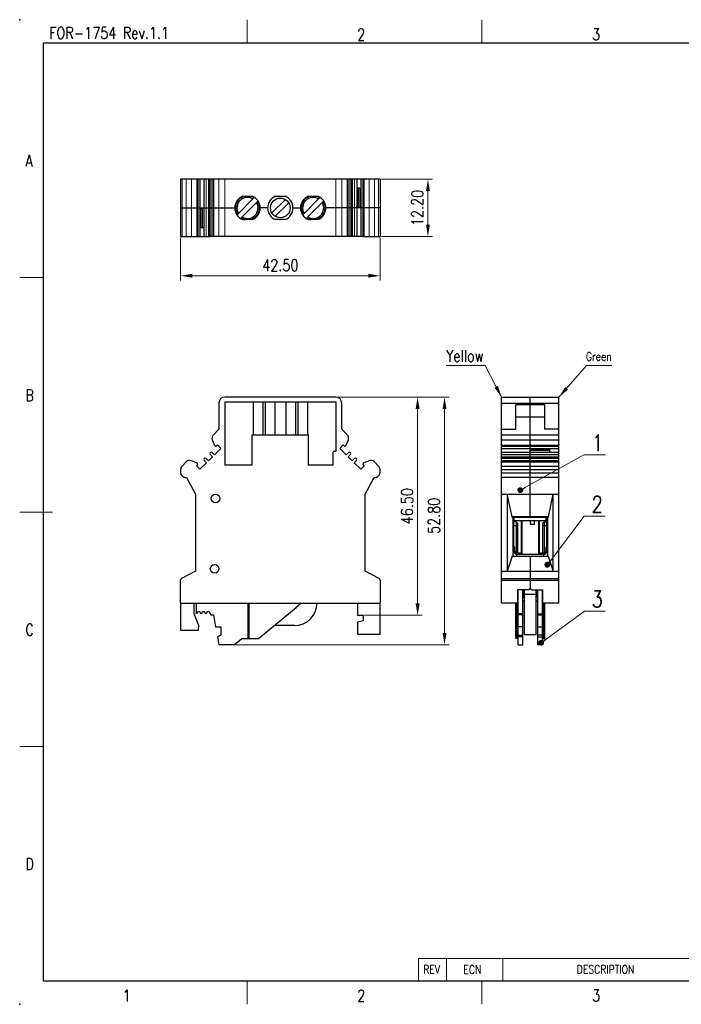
# Model space of a CAD drawing. Header units: inches. Extents: x 3728 to 5725, y -2497 to -825.
# Tile 1 of 10: x 5428 to 5569, y -2497 to -2287. Entities that reach past the tile are written whole.
import ezdxf
from ezdxf.enums import TextEntityAlignment as Align

# ---------------------------------------------------------------- set-up
doc = ezdxf.new("R2010")
doc.units = ezdxf.units.IN
doc.header["$MEASUREMENT"] = 0
doc.layers.get('0').update_dxf_attribs({"lineweight": 30})
doc.layers.get('Defpoints').update_dxf_attribs({"lineweight": 13})
doc.layers.add('41', color=3, linetype='Continuous')
doc.layers.add('DIM', color=3, linetype='Continuous')
for name, color, linetype, lineweight in [('MARK', 4, 'Continuous', 13), ('TEXT', 6, 'Continuous', 13), ('尺寸线', 3, 'Continuous', 13), ('轮廓线', 7, 'Continuous', 30)]:
    doc.layers.add(name, color=color, linetype=linetype, lineweight=lineweight)
doc.styles.add('Romans-高1.8', font='romans.shx', dxfattribs={"width": 0.8, "height": 1.8})
doc.styles.add('romans-高2.5', font='romans.shx', dxfattribs={"width": 0.8, "height": 2.5})
doc.styles.add('romans-高3.5', font='romans.shx', dxfattribs={"width": 0.8, "height": 3.5})
doc.styles.add('SIMPLEX-V1.1', font='romans.shx')
doc.styles.add('宋体-高2.5', font='txt', dxfattribs={"width": 0.8, "height": 2.5})
doc.dimstyles.new('A4_1-Rev.1.1', dxfattribs={"dimtxt": 2.5, "dimasz": 2.5, "dimexe": 1, "dimexo": 0.3, "dimgap": 1, "dimtad": 1, "dimzin": 1, "dimdsep": 46, "dimtxsty": 'romans-高2.5', "dimcen": 1, "dimclrd": 256, "dimclre": 256, "dimclrt": 256, "dimadec": 1, "dimazin": 0, "dimtfac": 1, "dimtmove": 0, "dimatfit": 3, "dimfxl": 1, "dimtolj": 1, "dimtzin": 0, "dimlwd": -1, "dimlwe": -1, "dimarcsym": 0})
doc.dimstyles.new('ISO-25-ASM-Rev.1.1', dxfattribs={"dimtxt": 3, "dimasz": 2.5, "dimexe": 1, "dimexo": 1, "dimgap": 1, "dimtad": 1, "dimzin": 1, "dimdsep": 46, "dimtxsty": 'SIMPLEX-V1.1', "dimcen": 1, "dimclrd": 256, "dimclre": 256, "dimclrt": 256, "dimadec": 1, "dimazin": 0, "dimtfac": 1, "dimtmove": 0, "dimatfit": 3, "dimfxl": 1, "dimtolj": 1, "dimtzin": 0, "dimlwd": -1, "dimlwe": -1, "dimarcsym": 0})

# ---------------------------------------------------------------- blocks, each defined once
blk = doc.blocks.new('FOR-1754 Rev.1.1-A4客户图')
at = {"layer": 'TEXT'}
for p, q in [((-243.5, 200), (-243.5, 205)), ((-193.5, 200), (-193.5, 205)), ((-287, 150), (-292, 150)), ((-287, 50), (-292, 50)), ((-243.5, 0), (-243.5, -5)), ((-193.5, 0), (-193.5, -5))]:
    blk.add_line(p, q, dxfattribs=at)
at = {"layer": '尺寸线'}
for p, q in [((-285, 100), (-292, 100)), ((-207, 4.8), (-120, 4.8)), ((-207, 4.8), (-207, 0)), ((-201, 4.8), (-201, 0)), ((-189, 4.8), (-189, 0))]:
    blk.add_line(p, q, dxfattribs=at)
at = {"layer": '轮廓线'}
for p, q in [((-287, 200), (-287, 0)), ((-287, 0), (-74.67, 0))]:
    blk.add_line(p, q, dxfattribs=at)
blk.add_lwpolyline([(-74.67, 0), (0, 0), (0, 200), (-287, 200)], dxfattribs=at)
for p in [(-292, 205), (-292, -5)]:
    blk.add_point(p, dxfattribs=at)
at = {"layer": 'TEXT', "width": 0.8}
for s, height, style, p in [('FOR-1754 Rev.1.1', 2.5, 'romans-高2.5', (-285.71, 200.93)), ('2', 2.5, 'romans-高2.5', (-220.07, 200.59)), ('3', 2.5, 'romans-高2.5', (-169.99, 200.63)), ('A', 2.5, 'romans-高2.5', (-290.78, 173.66)), ('B', 2.5, 'romans-高2.5', (-290.78, 123.66)), ('C', 2.5, 'romans-高2.5', (-290.78, 73.66)), ('D', 2.5, 'romans-高2.5', (-290.78, 23.66)), ('REV', 1.8, 'Romans-高1.8', (-205.97, 1.55)), ('ECN', 1.8, 'Romans-高1.8', (-197.43, 1.52)), ('DESCRIPTION', 1.8, 'Romans-高1.8', (-173.25, 1.55)), ('1', 2.5, 'romans-高2.5', (-270.07, -4.41)), ('2', 2.5, 'romans-高2.5', (-220.07, -4.41)), ('3', 2.5, 'romans-高2.5', (-169.99, -4.37))]:
    blk.add_text(s, height=height, dxfattribs=dict(at, style=style)).set_placement(p)
at = {"layer": '尺寸线', "width": 0.8}
for tag, height, style, p in [('/', 2.5, 'romans-高2.5', (-94.89, 30.44)), ('/', 2.5, 'romans-高2.5', (-96.71, 25.38)), ('/', 2.5, 'romans-高2.5', (-102.11, 20.6)), ('15EDGKNM-3.81-XXP-1Y-1000A(H)', 3.5, 'romans-高3.5', (-40.89, 11.73)), ('CENGMZ_2018.10.18', 2.5, 'romans-高2.5', (-97.54, 6.17)), ('15EDGKNM-3.5-C04', 2.5, 'romans-高2.5', (-47.36, 6.2)), ('T0-1', 2.5, 'romans-高2.5', (-5.69, 6.17)), ('CUSTOMER_DRAWING', 2.5, 'romans-高2.5', (-56.48, 1.21)), ('2:1', 2.5, 'romans-高2.5', (-23.28, 1.2)), ('1/1', 2.5, 'romans-高2.5', (-5.77, 1.37))]:
    blk.add_attdef(tag, text='', height=height, dxfattribs=dict(at, style=style)).set_placement(p, align=Align.CENTER)
at = {"layer": '尺寸线', "style": '宋体-高2.5', "width": 0.8}
blk.add_attdef('/', text='', height=2.5, dxfattribs=at).set_placement((-55.64, 31.97), align=Align.MIDDLE_LEFT)
blk = doc.blocks.new('*D8')
at = {"layer": 'Defpoints', "color": 0, "transparency": 16777216}
for p in [(5462.68, -2333.07), (5505.18, -2333.07), (5505.18, -2341.44)]:
    blk.add_point(p, dxfattribs=at)
at = {"layer": '尺寸线', "transparency": 16777216}
for p, q in [((5462.68, -2333.37), (5462.68, -2342.44)), ((5505.18, -2333.37), (5505.18, -2342.44)), ((5465.18, -2341.44), (5502.68, -2341.44))]:
    blk.add_line(p, q, dxfattribs=at)
for points in [[(5465.18, -2341.02), (5465.18, -2341.85), (5462.68, -2341.44)], [(5502.68, -2341.02), (5502.68, -2341.85), (5505.18, -2341.44)]]:
    blk.add_solid(points, dxfattribs=at)
at = {"layer": '尺寸线', "transparency": 16777216, "insert": (5483.93, -2339.19), "char_height": 2.5, "attachment_point": 5, "style": 'romans-高2.5'}
blk.add_mtext('\\A1;42.50', dxfattribs=at)
blk = doc.blocks.new('*D9')
at = {"layer": 'Defpoints', "color": 0, "transparency": 16777216}
for p in [(5505.18, -2320.87), (5515.39, -2320.87), (5505.18, -2333.07)]:
    blk.add_point(p, dxfattribs=at)
at = {"layer": '尺寸线', "transparency": 16777216}
for p, q in [((5505.48, -2320.87), (5516.39, -2320.87)), ((5515.39, -2330.57), (5515.39, -2323.37)), ((5505.48, -2333.07), (5516.39, -2333.07))]:
    blk.add_line(p, q, dxfattribs=at)
for points in [[(5514.98, -2323.37), (5515.81, -2323.37), (5515.39, -2320.87)], [(5514.98, -2330.57), (5515.81, -2330.57), (5515.39, -2333.07)]]:
    blk.add_solid(points, dxfattribs=at)
at = {"layer": '尺寸线', "transparency": 16777216, "insert": (5513.14, -2326.97), "char_height": 2.5, "attachment_point": 5, "rotation": 90, "style": 'romans-高2.5'}
blk.add_mtext('\\A1;12.20', dxfattribs=at)
blk = doc.blocks.new('*D10')
at = {"layer": 'Defpoints', "color": 0, "transparency": 16777216}
for p in [(5495.78, -2367.34), (5518.93, -2367.34), (5474.11, -2420.14)]:
    blk.add_point(p, dxfattribs=at)
at = {"layer": '尺寸线', "transparency": 16777216}
for p, q in [((5496.08, -2367.34), (5519.93, -2367.34)), ((5518.93, -2417.64), (5518.93, -2369.84)), ((5474.41, -2420.14), (5519.93, -2420.14))]:
    blk.add_line(p, q, dxfattribs=at)
for points in [[(5518.52, -2369.84), (5519.35, -2369.84), (5518.93, -2367.34)], [(5518.52, -2417.64), (5519.35, -2417.64), (5518.93, -2420.14)]]:
    blk.add_solid(points, dxfattribs=at)
at = {"layer": '尺寸线', "transparency": 16777216, "insert": (5516.68, -2392.64), "char_height": 2.5, "attachment_point": 5, "rotation": 90, "style": 'romans-高2.5'}
blk.add_mtext('\\A1;52.80', dxfattribs=at)
blk = doc.blocks.new('*D11')
at = {"layer": 'Defpoints', "color": 0, "transparency": 16777216}
for p in [(5495.78, -2367.34), (5513.19, -2367.34), (5501.58, -2413.84)]:
    blk.add_point(p, dxfattribs=at)
at = {"layer": '尺寸线', "transparency": 16777216}
for p, q in [((5496.08, -2367.34), (5514.19, -2367.34)), ((5513.19, -2411.34), (5513.19, -2369.84)), ((5501.88, -2413.84), (5514.19, -2413.84))]:
    blk.add_line(p, q, dxfattribs=at)
for points in [[(5512.77, -2369.84), (5513.61, -2369.84), (5513.19, -2367.34)], [(5512.77, -2411.34), (5513.61, -2411.34), (5513.19, -2413.84)]]:
    blk.add_solid(points, dxfattribs=at)
at = {"layer": '尺寸线', "transparency": 16777216, "insert": (5510.94, -2390.59), "char_height": 2.5, "attachment_point": 5, "rotation": 90, "style": 'romans-高2.5'}
blk.add_mtext('\\A1;46.50', dxfattribs=at)
blk = doc.blocks.new('_Dot-Rev.1.1')
at = {"color": 0, "linetype": 'ByBlock', "lineweight": -2}
blk.add_line((-0.5, 0), (-1, 0), dxfattribs=at)
at = {"color": 0, "linetype": 'ByBlock', "lineweight": 100, "const_width": 0.5}
blk.add_lwpolyline([(-0.25, 0, 1), (0.25, 0, 1)], format="xyb", close=True, dxfattribs=at)

msp = doc.modelspace()

# ---------------------------------------------------------------- linework, layer by layer
at = {"color": 7, "linetype": 'Continuous'}
for p, q in [((5466.311, -2320.868), (5462.678, -2320.868)), ((5462.678, -2320.868), (5462.678, -2333.068)), ((5466.111, -2320.868), (5466.111, -2333.068)), ((5498.986, -2320.868), (5466.311, -2320.868)), ((5466.311, -2320.868), (5466.311, -2333.068)), ((5466.8, -2320.868), (5466.8, -2333.068)), ((5467.597, -2320.868), (5467.597, -2333.068)), ((5468.604, -2320.868), (5468.604, -2333.068)), ((5468.87, -2320.868), (5468.87, -2333.068)), ((5469.358, -2320.868), (5469.358, -2333.068)), ((5469.65, -2320.868), (5469.65, -2333.068)), ((5498.205, -2320.868), (5498.205, -2333.068)), ((5498.498, -2320.868), (5498.498, -2333.068)), ((5498.986, -2320.868), (5498.986, -2333.068)), ((5500.259, -2320.868), (5498.986, -2320.868)), ((5499.252, -2320.868), (5499.252, -2333.068)), ((5500.259, -2320.868), (5500.259, -2333.068)), ((5505.178, -2320.868), (5500.259, -2320.868)), ((5501.055, -2320.868), (5501.055, -2333.068)), ((5501.545, -2320.868), (5501.545, -2333.068)), ((5501.744, -2320.868), (5501.744, -2333.068)), ((5505.178, -2320.868), (5505.178, -2333.068)), ((5475.908, -2324.468), (5477.948, -2324.468)), ((5482.908, -2324.468), (5484.948, -2324.468)), ((5489.908, -2324.468), (5491.948, -2324.468)), ((5499.252, -2322.768), (5498.986, -2322.768)), ((5499.11, -2326.968), (5499.11, -2322.768)), ((5500.879, -2322.768), (5500.259, -2322.768)), ((5500.596, -2326.968), (5500.596, -2322.768)), ((5500.879, -2322.768), (5500.879, -2326.968)), ((5462.678, -2326.968), (5474.228, -2326.968)), ((5466.977, -2331.168), (5466.977, -2326.968)), ((5467.26, -2326.968), (5467.26, -2331.168)), ((5468.745, -2326.968), (5468.745, -2331.168)), ((5481.228, -2326.968), (5479.628, -2326.968)), ((5486.628, -2326.968), (5488.228, -2326.968)), ((5505.178, -2326.968), (5493.628, -2326.968)), ((5477.948, -2329.468), (5475.908, -2329.468)), ((5484.948, -2329.468), (5482.908, -2329.468)), ((5491.948, -2329.468), (5489.908, -2329.468)), ((5462.678, -2333.068), (5467.597, -2333.068)), ((5466.977, -2331.168), (5467.597, -2331.168)), ((5467.597, -2333.068), (5468.87, -2333.068)), ((5468.604, -2331.168), (5468.87, -2331.168)), ((5501.545, -2333.068), (5468.87, -2333.068)), ((5501.545, -2333.068), (5505.178, -2333.068)), ((5470.828, -2368.59), (5470.828, -2374.165)), ((5495.778, -2367.34), (5472.078, -2367.34)), ((5472.078, -2368.34), (5495.778, -2368.34)), ((5472.078, -2368.34), (5472.078, -2381.84)), ((5478.128, -2368.34), (5478.128, -2375.34)), ((5480.178, -2368.34), (5480.178, -2375.34)), ((5480.678, -2368.34), (5480.678, -2375.34)), ((5482.728, -2368.34), (5482.728, -2375.34)), ((5485.128, -2368.34), (5485.128, -2375.34)), ((5487.178, -2368.34), (5487.178, -2375.34)), ((5487.678, -2368.34), (5487.678, -2375.34)), ((5489.728, -2368.34), (5489.728, -2375.34)), ((5495.778, -2368.34), (5495.778, -2378.84)), ((5497.028, -2374.165), (5497.028, -2368.59)), ((5531.108, -2411.24), (5531.108, -2367.34)), ((5531.108, -2367.34), (5543.308, -2367.34)), ((5531.108, -2368.59), (5543.308, -2368.59)), ((5537.208, -2392.97), (5537.208, -2367.34)), ((5543.308, -2411.24), (5543.308, -2367.34)), ((5534.108, -2374.165), (5534.108, -2368.915)), ((5534.108, -2368.915), (5540.308, -2368.915)), ((5540.308, -2374.165), (5540.308, -2368.915)), ((5534.108, -2371.54), (5540.308, -2371.54)), ((5470.828, -2374.165), (5469.65, -2375.342)), ((5498.205, -2375.342), (5497.028, -2374.165)), ((5531.108, -2374.165), (5534.108, -2374.165)), ((5543.308, -2374.165), (5540.308, -2374.165)), ((5469.43, -2376.424), (5469.895, -2377.575)), ((5477.928, -2375.34), (5489.928, -2375.34)), ((5477.928, -2381.84), (5477.928, -2375.34)), ((5489.928, -2381.84), (5489.928, -2375.34)), ((5497.961, -2377.575), (5498.425, -2376.424)), ((5531.108, -2375.342), (5543.308, -2375.342)), ((5531.108, -2376.424), (5543.308, -2376.424)), ((5469.877, -2379.643), (5469.382, -2379.148)), ((5471.256, -2378.265), (5469.877, -2379.643)), ((5469.895, -2377.575), (5470.036, -2377.716)), ((5470.319, -2377.716), (5470.514, -2377.522)), ((5470.514, -2377.522), (5471.256, -2378.265)), ((5495.178, -2381.84), (5495.178, -2379.04)), ((5495.378, -2378.84), (5495.778, -2378.84)), ((5496.6, -2378.265), (5497.342, -2377.522)), ((5497.979, -2379.643), (5496.6, -2378.265)), ((5497.342, -2377.522), (5497.536, -2377.716)), ((5497.819, -2377.716), (5497.961, -2377.575)), ((5498.474, -2379.148), (5497.979, -2379.643)), ((5531.108, -2377.575), (5543.308, -2377.575)), ((5531.108, -2377.716), (5543.308, -2377.716)), ((5531.108, -2377.775), (5543.308, -2377.775)), ((5531.108, -2378.265), (5543.308, -2378.265)), ((5531.108, -2379.06), (5543.308, -2379.06)), ((5537.208, -2378.441), (5541.408, -2378.441)), ((5541.408, -2378.724), (5537.208, -2378.724)), ((5541.408, -2379.06), (5541.408, -2378.441)), ((5463.88, -2381.113), (5462.971, -2382.022)), ((5466.111, -2381.357), (5464.962, -2380.893)), ((5466.252, -2381.498), (5466.111, -2381.357)), ((5468.179, -2381.34), (5466.8, -2382.718)), ((5467.684, -2380.845), (5468.179, -2381.34)), ((5468.604, -2380.916), (5468.109, -2380.421)), ((5469.452, -2380.067), (5468.604, -2380.916)), ((5468.958, -2379.572), (5469.452, -2380.067)), ((5498.403, -2380.067), (5498.898, -2379.572)), ((5499.252, -2380.916), (5498.403, -2380.067)), ((5499.747, -2380.421), (5499.252, -2380.916)), ((5499.676, -2381.34), (5500.171, -2380.845)), ((5501.055, -2382.718), (5499.676, -2381.34)), ((5501.744, -2381.357), (5501.603, -2381.498)), ((5502.893, -2380.893), (5501.744, -2381.357)), ((5504.885, -2382.022), (5503.975, -2381.113)), ((5531.108, -2379.572), (5543.308, -2379.572)), ((5531.108, -2380.067), (5543.308, -2380.067)), ((5531.108, -2380.333), (5543.308, -2380.333)), ((5531.108, -2380.82), (5543.308, -2380.82)), ((5531.108, -2381.113), (5543.308, -2381.113)), ((5541.408, -2380.209), (5537.208, -2380.209)), ((5541.408, -2380.333), (5541.408, -2380.067)), ((5462.678, -2382.729), (5462.678, -2383.44)), ((5466.058, -2381.976), (5466.252, -2381.781)), ((5466.8, -2382.718), (5466.058, -2381.976)), ((5477.928, -2381.84), (5472.078, -2381.84)), ((5495.178, -2381.84), (5489.928, -2381.84)), ((5501.798, -2381.976), (5501.055, -2382.718)), ((5501.603, -2381.781), (5501.798, -2381.976)), ((5505.178, -2383.44), (5505.178, -2382.729)), ((5531.108, -2382.022), (5543.308, -2382.022)), ((5531.108, -2382.729), (5543.308, -2382.729)), ((5531.108, -2383.44), (5543.308, -2383.44)), ((5463.678, -2384.44), (5463.928, -2384.44)), ((5463.928, -2384.44), (5465.828, -2387.99)), ((5502.028, -2387.99), (5503.928, -2384.44)), ((5503.928, -2384.44), (5504.178, -2384.44)), ((5543.308, -2384.44), (5531.108, -2384.44)), ((5465.828, -2387.99), (5465.828, -2404.44)), ((5502.028, -2404.44), (5502.028, -2387.99)), ((5531.108, -2387.99), (5543.308, -2387.99)), ((5532.308, -2387.99), (5532.308, -2404.44)), ((5533.338, -2392.873), (5532.308, -2387.99)), ((5541.078, -2392.873), (5542.108, -2387.99)), ((5542.108, -2404.44), (5542.108, -2387.99)), ((5541.078, -2392.873), (5533.338, -2392.873)), ((5541.031, -2392.97), (5533.386, -2392.97)), ((5533.458, -2392.97), (5533.458, -2401.241)), ((5533.708, -2400.24), (5533.708, -2392.97)), ((5534.208, -2393.94), (5533.708, -2393.94)), ((5534.208, -2393.94), (5534.208, -2400.624)), ((5534.508, -2394.24), (5534.208, -2393.94)), ((5537.183, -2393.64), (5537.183, -2394.44)), ((5538.108, -2394.44), (5538.108, -2393.64)), ((5540.208, -2393.94), (5539.908, -2394.24)), ((5540.208, -2393.94), (5540.708, -2393.94)), ((5540.208, -2400.624), (5540.208, -2393.94)), ((5540.708, -2400.24), (5540.708, -2392.97)), ((5540.958, -2401.241), (5540.958, -2392.97)), ((5533.708, -2394.74), (5534.508, -2394.74)), ((5534.508, -2394.24), (5534.508, -2400.64)), ((5537.183, -2394.44), (5538.108, -2394.44)), ((5539.908, -2400.64), (5539.908, -2394.24)), ((5539.908, -2394.74), (5540.708, -2394.74)), ((5533.458, -2400.24), (5533.908, -2400.24)), ((5533.908, -2399.333), (5533.708, -2399.333)), ((5533.908, -2399.433), (5533.708, -2399.433)), ((5533.908, -2400.083), (5533.708, -2400.083)), ((5533.908, -2400.24), (5533.908, -2399.333)), ((5540.508, -2399.333), (5540.708, -2399.333)), ((5540.508, -2399.333), (5540.508, -2400.24)), ((5540.508, -2399.433), (5540.708, -2399.433)), ((5540.508, -2400.083), (5540.708, -2400.083)), ((5540.508, -2400.24), (5540.958, -2400.24)), ((5533.378, -2401.277), (5532.308, -2404.44)), ((5533.378, -2401.277), (5541.038, -2401.277)), ((5533.404, -2401.241), (5541.012, -2401.241)), ((5535.283, -2400.64), (5534.308, -2400.64)), ((5534.308, -2401.241), (5534.308, -2400.64)), ((5534.308, -2400.84), (5540.108, -2400.84)), ((5534.758, -2400.64), (5534.758, -2400.84)), ((5537.208, -2401.241), (5537.208, -2408.079)), ((5540.108, -2400.64), (5539.133, -2400.64)), ((5539.658, -2400.64), (5539.658, -2400.84)), ((5540.108, -2401.241), (5540.108, -2400.64)), ((5541.038, -2401.277), (5542.108, -2404.44)), ((5465.828, -2404.44), (5462.887, -2406.037)), ((5504.969, -2406.037), (5502.028, -2404.44)), ((5531.108, -2404.44), (5543.308, -2404.44)), ((5462.678, -2411.24), (5462.678, -2406.388)), ((5505.178, -2406.388), (5505.178, -2411.24)), ((5531.108, -2406.037), (5543.308, -2406.037)), ((5531.108, -2406.388), (5543.308, -2406.388)), ((5536.908, -2408.402), (5534.508, -2408.402)), ((5534.508, -2408.402), (5534.508, -2411.24)), ((5537.208, -2408.079), (5536.908, -2408.402)), ((5537.208, -2408.079), (5537.508, -2408.402)), ((5537.508, -2408.402), (5539.908, -2408.402)), ((5539.908, -2411.24), (5539.908, -2408.402)), ((5539.908, -2409.14), (5539.808, -2409.14)), ((5462.678, -2411.24), (5505.178, -2411.24)), ((5534.508, -2411.24), (5531.108, -2411.24)), ((5543.308, -2411.24), (5539.908, -2411.24))]:
    msp.add_line(p, q, dxfattribs=at)
at = {"color": 3, "linetype": 'Continuous'}
for p, q in [((5533.808, -2393.94), (5533.808, -2392.97)), ((5533.808, -2393.64), (5540.608, -2393.64)), ((5535.283, -2393.64), (5535.283, -2400.84)), ((5539.133, -2393.64), (5539.133, -2400.84)), ((5540.608, -2393.94), (5540.608, -2392.97)), ((5534.608, -2420.14), (5534.608, -2408.402)), ((5535.608, -2420.14), (5535.608, -2408.402)), ((5535.958, -2417.94), (5535.958, -2408.402)), ((5538.458, -2417.94), (5538.458, -2408.402)), ((5538.808, -2420.14), (5538.808, -2408.402)), ((5539.808, -2420.14), (5539.808, -2408.402)), ((5534.608, -2409.14), (5534.508, -2409.14)), ((5535.958, -2409.316), (5538.458, -2409.316)), ((5462.678, -2411.24), (5462.678, -2417.04)), ((5465.478, -2411.24), (5465.478, -2413.484)), ((5466.078, -2413.571), (5466.078, -2411.24)), ((5477.078, -2418.84), (5477.078, -2411.24)), ((5477.278, -2418.84), (5477.278, -2411.24)), ((5479.303, -2418.84), (5487.315, -2412.16)), ((5487.206, -2412.16), (5488.316, -2411.24)), ((5487.315, -2412.16), (5487.206, -2412.16)), ((5500.378, -2411.24), (5500.378, -2413.84)), ((5505.178, -2417.94), (5505.178, -2411.24)), ((5534.108, -2418.84), (5534.108, -2411.24)), ((5534.408, -2418.84), (5534.408, -2411.24)), ((5535.958, -2410.84), (5535.608, -2410.84)), ((5538.808, -2410.84), (5538.458, -2410.84)), ((5540.008, -2418.84), (5540.008, -2411.24)), ((5540.308, -2418.84), (5540.308, -2411.24)), ((5465.478, -2413.484), (5466.498, -2415.981)), ((5466.078, -2413.571), (5466.559, -2412.949)), ((5466.559, -2412.949), (5467.078, -2413.571)), ((5467.078, -2413.571), (5467.559, -2412.949)), ((5467.559, -2412.949), (5468.078, -2413.571)), ((5468.078, -2413.571), (5468.559, -2412.949)), ((5468.559, -2412.949), (5469.078, -2413.571)), ((5469.078, -2413.571), (5469.078, -2413.74)), ((5469.078, -2413.74), (5469.678, -2413.74)), ((5469.678, -2413.74), (5470.129, -2416.3)), ((5500.378, -2413.84), (5501.578, -2413.84)), ((5501.578, -2413.84), (5501.578, -2415.04)), ((5535.608, -2413.571), (5534.608, -2413.571)), ((5535.608, -2413.74), (5534.608, -2413.74)), ((5538.808, -2413.571), (5539.808, -2413.571)), ((5538.808, -2413.74), (5539.808, -2413.74)), ((5462.678, -2417.04), (5466.382, -2417.04)), ((5466.498, -2415.981), (5466.382, -2417.04)), ((5470.129, -2416.3), (5471.229, -2416.3)), ((5471.229, -2416.3), (5471.229, -2418.1)), ((5486.937, -2416.04), (5482.661, -2416.04)), ((5501.578, -2415.04), (5500.378, -2415.34)), ((5500.378, -2415.34), (5500.378, -2417.94)), ((5535.608, -2416.3), (5534.608, -2416.3)), ((5538.808, -2416.3), (5539.808, -2416.3)), ((5471.229, -2418.1), (5470.506, -2418.44)), ((5470.506, -2418.44), (5470.806, -2420.14)), ((5474.106, -2420.14), (5475.703, -2418.84)), ((5475.703, -2418.84), (5479.303, -2418.84)), ((5505.178, -2417.94), (5500.378, -2417.94)), ((5534.608, -2418.84), (5534.108, -2418.84)), ((5534.608, -2418.1), (5535.608, -2418.1)), ((5535.608, -2418.44), (5534.608, -2418.44)), ((5539.808, -2418.1), (5538.808, -2418.1)), ((5538.808, -2418.44), (5539.808, -2418.44)), ((5539.808, -2418.84), (5540.308, -2418.84)), ((5474.106, -2420.14), (5470.806, -2420.14)), ((5534.608, -2420.14), (5535.608, -2420.14)), ((5539.808, -2420.14), (5538.808, -2420.14))]:
    msp.add_line(p, q, dxfattribs=at)
at = {"color": 7, "linetype": 'Continuous'}
for centre in [(5470.128, -2388.94), (5469.928, -2403.94)]:
    msp.add_circle(centre, 0.921, dxfattribs=at)
for centre, radius, start, end in [((5476.928, -2326.968), 2.7, 112.19161, 247.80839), ((5476.928, -2326.968), 2.7, 292.19161, 67.80839), ((5483.928, -2326.968), 2.7, 112.19161, 247.80839), ((5483.928, -2326.968), 2.7, 292.19161, 67.80839), ((5490.928, -2326.968), 2.7, 112.19161, 247.80839), ((5490.928, -2326.968), 2.7, 292.19161, 67.80839), ((5472.078, -2368.59), 1.25, 90, 180), ((5495.778, -2368.59), 1.25, 0, 90), ((5470.358, -2376.05), 1, 134.99999, 201.98657), ((5497.498, -2376.05), 1, 338.01343, 45.00001), ((5469.17, -2379.36), 0.3, 44.9865, 224.9865), ((5470.178, -2377.575), 0.2, 224.98659, 314.98667), ((5495.378, -2379.04), 0.2, 90, 180), ((5497.678, -2377.575), 0.2, 225.01333, 315.01341), ((5498.686, -2379.36), 0.3, 315.0135, 135.0135), ((5464.587, -2381.82), 1, 67.98654, 135.00002), ((5467.897, -2380.633), 0.3, 44.98656, 224.98656), ((5499.959, -2380.633), 0.3, 315.01344, 135.01344), ((5503.268, -2381.82), 1, 44.99998, 112.01346), ((5463.678, -2382.729), 1, 135.00006, 179.99998), ((5463.678, -2383.44), 1, 179.99996, 270.00004), ((5466.111, -2381.64), 0.2, 314.98638, 44.98647), ((5501.745, -2381.64), 0.2, 135.01353, 225.01362), ((5504.178, -2383.44), 1, 269.99996, 0.00004), ((5504.178, -2382.729), 1, 0.00002, 44.99994), ((5534.308, -2400.24), 0.6, 180, 270), ((5534.308, -2400.24), 0.4, 180, 270), ((5540.108, -2400.24), 0.4, 270, 0), ((5540.108, -2400.24), 0.6, 270, 0), ((5463.078, -2406.388), 0.4, 118.5, 180), ((5504.778, -2406.388), 0.4, 0, 61.5)]:
    msp.add_arc(centre, radius, start, end, dxfattribs=at)
at = {"color": 3, "linetype": 'Continuous'}
msp.add_arc((5486.937, -2411.199), 4.841, 270, 359.51596, dxfattribs=at)
at = {"color": 7, "linetype": 'Continuous'}
for points, knots in [([(5533.385, -2392.969), (5533.384, -2392.969), (5533.37, -2392.971), (5533.352, -2392.926), (5533.344, -2392.894), (5533.338, -2392.873)], [0, 0, 0, 0, 0.0038028, 0.04034684, 0.11077842, 0.11077842, 0.11077842, 0.11077842]), ([(5541.078, -2392.873), (5541.072, -2392.894), (5541.065, -2392.926), (5541.046, -2392.97), (5541.032, -2392.969), (5541.031, -2392.969)], [0, 0, 0, 0, 0.07032275, 0.10690651, 0.11077773, 0.11077773, 0.11077773, 0.11077773]), ([(5533.378, -2401.277), (5533.382, -2401.263), (5533.386, -2401.247), (5533.401, -2401.242), (5533.404, -2401.241)], [0, 0, 0, 0, 0.036711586, 0.04539733, 0.04539733, 0.04539733, 0.04539733]), ([(5541.012, -2401.241), (5541.015, -2401.242), (5541.03, -2401.247), (5541.034, -2401.263), (5541.038, -2401.277)], [0, 0, 0, 0, 0.008685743, 0.04539733, 0.04539733, 0.04539733, 0.04539733])]:
    msp.add_open_spline(points, degree=3, knots=knots, dxfattribs=at)
at = {"color": 3, "linetype": 'Continuous'}
for points, knots in [([(5535.608, -2408.459), (5535.621, -2408.457), (5535.735, -2408.447), (5535.852, -2408.438), (5535.956, -2408.431), (5535.958, -2408.43)], [0, 0, 0, 0, 0.03861754, 0.34380802, 0.35117269, 0.35117269, 0.35117269, 0.35117269]), ([(5535.608, -2408.705), (5535.645, -2408.697), (5535.746, -2408.675), (5535.863, -2408.663), (5535.943, -2408.655), (5535.958, -2408.653)], [0, 0, 0, 0, 0.11284953, 0.30999501, 0.35413979, 0.35413979, 0.35413979, 0.35413979]), ([(5538.458, -2408.461), (5538.47, -2408.46), (5538.548, -2408.452), (5538.666, -2408.44), (5538.77, -2408.417), (5538.808, -2408.409)], [0, 0, 0, 0, 0.0366533, 0.23588574, 0.35412208, 0.35412208, 0.35412208, 0.35412208]), ([(5535.958, -2408.949), (5535.947, -2408.95), (5535.87, -2408.958), (5535.752, -2408.97), (5535.647, -2408.993), (5535.608, -2409.001)], [0, 0, 0, 0, 0.03223123, 0.23457835, 0.35412365, 0.35412365, 0.35412365, 0.35412365]), ([(5535.608, -2409.158), (5535.628, -2409.157), (5535.744, -2409.146), (5535.861, -2409.138), (5535.958, -2409.13)], [0, 0, 0, 0, 0.05969712, 0.35117944, 0.35117944, 0.35117944, 0.35117944]), ([(5535.608, -2409.405), (5535.647, -2409.397), (5535.752, -2409.374), (5535.859, -2409.363), (5535.926, -2409.356)], [0, 0, 0, 0, 0.11954531, 0.32189242, 0.32189242, 0.32189242, 0.32189242]), ([(5535.958, -2409.649), (5535.943, -2409.651), (5535.863, -2409.659), (5535.745, -2409.671), (5535.645, -2409.693), (5535.608, -2409.701)], [0, 0, 0, 0, 0.04619243, 0.24161055, 0.35413275, 0.35413275, 0.35413275, 0.35413275]), ([(5535.608, -2409.858), (5535.635, -2409.856), (5535.752, -2409.846), (5535.868, -2409.837), (5535.958, -2409.83)], [0, 0, 0, 0, 0.0811933, 0.35117405, 0.35117405, 0.35117405, 0.35117405]), ([(5535.608, -2410.105), (5535.645, -2410.097), (5535.745, -2410.075), (5535.863, -2410.063), (5535.943, -2410.055), (5535.958, -2410.053)], [0, 0, 0, 0, 0.1125222, 0.30794032, 0.35413275, 0.35413275, 0.35413275, 0.35413275]), ([(5538.782, -2408.711), (5538.752, -2408.717), (5538.658, -2408.737), (5538.549, -2408.748), (5538.47, -2408.756), (5538.458, -2408.757)], [0, 0, 0, 0, 0.08940051, 0.289611, 0.3269555, 0.3269555, 0.3269555, 0.3269555]), ([(5538.458, -2408.98), (5538.542, -2408.973), (5538.659, -2408.964), (5538.775, -2408.956), (5538.808, -2408.953)], [0, 0, 0, 0, 0.25247988, 0.35116915, 0.35116915, 0.35116915, 0.35116915]), ([(5538.458, -2409.161), (5538.47, -2409.16), (5538.549, -2409.152), (5538.667, -2409.14), (5538.77, -2409.117), (5538.808, -2409.109)], [0, 0, 0, 0, 0.0373445, 0.23755498, 0.35413579, 0.35413579, 0.35413579, 0.35413579]), ([(5538.808, -2409.405), (5538.77, -2409.413), (5538.669, -2409.435), (5538.551, -2409.448), (5538.472, -2409.456), (5538.458, -2409.457)], [0, 0, 0, 0, 0.11562817, 0.31101817, 0.35412426, 0.35412426, 0.35412426, 0.35412426]), ([(5538.458, -2409.68), (5538.549, -2409.673), (5538.666, -2409.664), (5538.783, -2409.655), (5538.808, -2409.652)], [0, 0, 0, 0, 0.27431455, 0.35117541, 0.35117541, 0.35117541, 0.35117541]), ([(5538.458, -2409.861), (5538.472, -2409.86), (5538.551, -2409.852), (5538.664, -2409.84), (5538.76, -2409.819), (5538.792, -2409.813)], [0, 0, 0, 0, 0.04310609, 0.23849609, 0.33781703, 0.33781703, 0.33781703, 0.33781703])]:
    msp.add_open_spline(points, degree=3, knots=knots, dxfattribs=at)
for points in [[(5535.926, -2409.356), (5535.937, -2409.355), (5535.947, -2409.354), (5535.958, -2409.353)], [(5538.808, -2408.705), (5538.799, -2408.707), (5538.79, -2408.709), (5538.782, -2408.711)]]:
    msp.add_open_spline(points, degree=3, dxfattribs=at)
at = {"layer": '41'}
for p, q in [((5478.3, -2324.818), (5474.778, -2328.34)), ((5479.077, -2325.596), (5475.556, -2329.118)), ((5482.136, -2328.053), (5485.013, -2325.176)), ((5482.843, -2328.76), (5485.72, -2325.883)), ((5492.3, -2324.818), (5488.778, -2328.34)), ((5493.077, -2325.596), (5489.556, -2329.118))]:
    msp.add_line(p, q, dxfattribs=at)
at = {"layer": '41', "ltscale": 0.05}
msp.add_line((5535.958, -2417.94), (5538.458, -2417.94), dxfattribs=at)
at = {"layer": '41'}
msp.add_circle((5483.928, -2326.968), 2.1, dxfattribs=at)
for centre, radius, start, end in [((5476.928, -2326.968), 2.55, 101.36488, 212.5466), ((5476.928, -2326.968), 2.55, 57.45579, 78.63512), ((5490.928, -2326.968), 2.55, 101.36488, 212.5466), ((5490.928, -2326.968), 2.55, 57.45579, 78.63512), ((5476.928, -2326.968), 2.25, 59.149, 210.851), ((5476.928, -2326.968), 2.25, 239.149, 30.851), ((5476.928, -2326.968), 2.55, 281.36488, 32.54421), ((5490.928, -2326.968), 2.25, 59.149, 210.851), ((5490.928, -2326.968), 2.25, 239.149, 30.851), ((5490.928, -2326.968), 2.55, 281.36488, 32.54421), ((5476.928, -2326.968), 2.55, 237.4534, 258.63512), ((5490.928, -2326.968), 2.55, 237.4534, 258.63512)]:
    msp.add_arc(centre, radius, start, end, dxfattribs=at)
at = {"layer": 'MARK'}
for p, q in [((5462.971, -2320.868), (5462.971, -2333.068)), ((5463.88, -2320.868), (5463.88, -2333.068)), ((5464.962, -2333.068), (5464.962, -2320.868)), ((5466.252, -2333.068), (5466.252, -2320.868)), ((5468.109, -2320.868), (5468.109, -2333.068)), ((5470.828, -2333.068), (5470.828, -2320.868)), ((5472.078, -2320.868), (5472.078, -2333.068)), ((5495.778, -2333.068), (5495.778, -2320.868)), ((5497.028, -2320.868), (5497.028, -2333.068)), ((5499.747, -2320.868), (5499.747, -2333.068)), ((5501.603, -2333.068), (5501.603, -2320.868)), ((5502.893, -2333.068), (5502.893, -2320.868)), ((5503.975, -2320.868), (5503.975, -2333.068)), ((5504.885, -2320.868), (5504.885, -2333.068)), ((5535.458, -2393.64), (5535.458, -2400.84)), ((5538.958, -2393.64), (5538.958, -2400.84))]:
    msp.add_line(p, q, dxfattribs=at)

# ---------------------------------------------------------------- block references
msp.add_blockref('FOR-1754 Rev.1.1-A4客户图', (5720.371, -2491.826))

# ---------------------------------------------------------------- texts
at = {"layer": 'DIM', "width": 19.03871, "attachment_point": 1}
for s, insert, char_height, style in [('Yellow', (5519.263, -2357.28), 2.5, 'romans-高2.5'), ('Green', (5549.074, -2357.762), 1.8, 'Romans-高1.8')]:
    msp.add_mtext(s, dxfattribs=dict(at, insert=insert, char_height=char_height, style=style))
at = {"layer": '尺寸线', "char_height": 3.5, "width": 3.78364, "attachment_point": 1, "style": 'romans-高3.5'}
for s, insert in [('1', (5550.363, -2375.341)), ('2', (5550.271, -2388.437)), ('3', (5550.271, -2408.652))]:
    msp.add_mtext(s, dxfattribs=dict(at, insert=insert))

# ---------------------------------------------------------------- dimensions: what is measured, and where the dimension line sits
at = {"layer": '尺寸线'}
dim = msp.add_linear_dim(base=(5515.394, -2320.868), p1=(5505.178, -2333.068), p2=(5505.178, -2320.868), angle=90, dimstyle='A4_1-Rev.1.1', dxfattribs=at)
dim.commit()
dim.dimension.update_dxf_attribs({"geometry": '*D9', "text_midpoint": (5513.144, -2326.968)})
dim = msp.add_linear_dim(base=(5505.178, -2341.435), p1=(5462.678, -2333.068), p2=(5505.178, -2333.068), dimstyle='A4_1-Rev.1.1', dxfattribs=at)
dim.commit()
dim.dimension.update_dxf_attribs({"geometry": '*D8', "text_midpoint": (5483.928, -2339.185)})
for base, p1, picture, middle in [((5518.934, -2367.34), (5474.106, -2420.14), '*D10', (5518.934, -2392.64)), ((5513.189, -2367.34), (5501.578, -2413.84), '*D11', (5513.189, -2390.59))]:
    dim = msp.add_linear_dim(base=base, p1=p1, p2=(5495.778, -2367.34), angle=90, dimstyle='A4_1-Rev.1.1', dxfattribs=at)
    dim.commit()
    dim.dimension.update_dxf_attribs({"geometry": picture, "text_midpoint": middle, "dimtype": 160})

# ---------------------------------------------------------------- leaders
for points, dimstyle, override in [([(5531.108, -2367.34), (5527.565, -2360.613), (5519.27, -2360.613)], 'A4_1-Rev.1.1', {"dimgap": 1, "dimtad": 0}), ([(5543.308, -2367.34), (5549.205, -2360.567), (5554.559, -2360.567)], 'A4_1-Rev.1.1', {"dimgap": 1, "dimtad": 0}), ([(5535.075, -2387.155), (5548.622, -2379.648), (5553.236, -2379.648)], 'ISO-25-ASM-Rev.1.1', {"dimasz": 1.25, "dimtad": 0, "dimldrblk": '_Dot-Rev.1.1'}), ([(5540.85, -2403.073), (5548.715, -2392.745), (5553.145, -2392.745)], 'ISO-25-ASM-Rev.1.1', {"dimasz": 1.25, "dimtad": 0, "dimldrblk": '_Dot-Rev.1.1'}), ([(5539.546, -2419.716), (5548.786, -2412.959), (5553.148, -2412.959)], 'ISO-25-ASM-Rev.1.1', {"dimasz": 1.25, "dimtad": 0, "dimldrblk": '_Dot-Rev.1.1'})]:
    msp.add_leader(points, dimstyle=dimstyle, override=override, dxfattribs=at)

doc.saveas('drawing.dxf')
